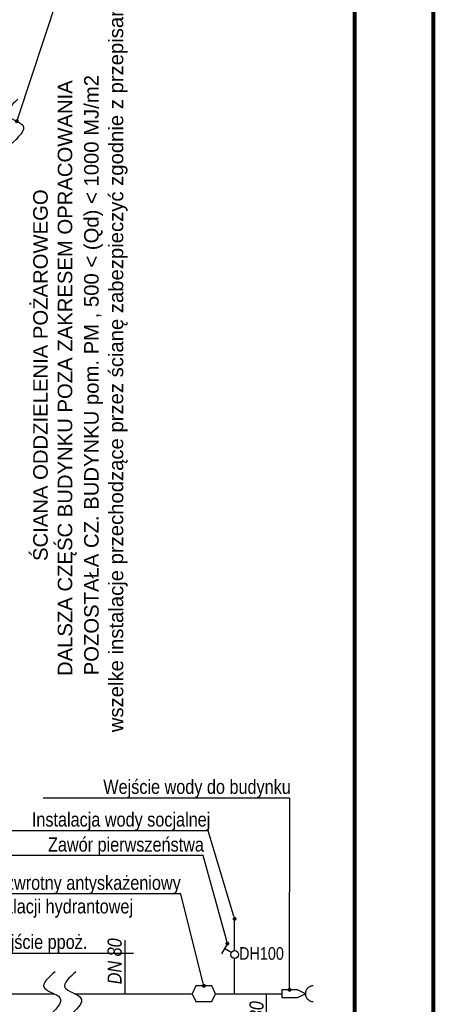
# Model space of a CAD drawing. Header units: centimetres. Extents: x -2715 to 104803, y -1446 to 32152.
# Tile 21 of 31: x 89274 to 89803, y -451 to 801. Entities that reach past the tile are written whole.
import ezdxf
from ezdxf import colors
from ezdxf.entities.mleader import LeaderData, LeaderLine
from ezdxf.lldxf.tags import DXFTag
from ezdxf.math import Vec2, Vec3

# ---------------------------------------------------------------- set-up
doc = ezdxf.new("R2010")
doc.units = ezdxf.units.CM
doc.header["$MEASUREMENT"] = 0
doc.layers.add('3_ PPOŻ  opisy', color=252, linetype='Continuous', lineweight=18)
for name, color, linetype, true_color in [('IS_Armatura_Wodociag', 7, 'SOLID', 0x000000), ('IS_Inne_Urzadzenia_Wodociag', 7, 'SOLID', 0x000000), ('IS_Opisy_działek_Wodociag', 7, 'SOLID', 0x000000)]:
    doc.layers.add(name, color=color, linetype=linetype, true_color=true_color)
for name, color, linetype in [('IS_Opis', 140, 'SOLID'), ('IS_Text_Armatury_Wodociag', 7, 'Continuous'), ('IS_Zimna_woda', 160, 'SOLID')]:
    doc.layers.add(name, color=color, linetype=linetype)
doc.styles.get("Standard").update_dxf_attribs({"font": 'ARIALN.TTF'})
doc.styles.add('TXT_D', font='arial.ttf')
tags = doc.linetypes.add('SOLID', pattern=[10, 10, 0]).pattern_tags.tags
tags[6:7] = [DXFTag(74, 4), DXFTag(75, 0), DXFTag(340, '0'), DXFTag(46, 0.0), DXFTag(50, 0.0), DXFTag(44, 0.0), DXFTag(45, 0.0)]
tags[4:5] = [DXFTag(74, 4), DXFTag(75, 0), DXFTag(340, '0'), DXFTag(46, 0.0), DXFTag(50, 0.0), DXFTag(44, 0.0), DXFTag(45, 0.0)]

# ---------------------------------------------------------------- blocks, each defined once
blk = doc.blocks.new('_DOT')
at = {"color": 0, "linetype": 'ByBlock'}
blk.add_line((-0.5, 0), (-1, 0), dxfattribs=at)
at = {"color": 0, "linetype": 'ByBlock', "const_width": 0.5}
blk.add_lwpolyline([(-0.25, 0, 1), (0.25, 0, 1)], format="xyb", close=True, dxfattribs=at)

msp = doc.modelspace()

# ---------------------------------------------------------------- linework, layer by layer
at = {"lineweight": 50, "const_width": 5}
msp.add_lwpolyline([(85600.17, -1443.15), (85600.17, 1526.85), (89800.17, 1526.85), (89800.17, -1443.15), (85600.17, -1443.15)], dxfattribs=at)
at = {"lineweight": 50}
msp.add_lwpolyline([(85700.17, -1343.15, 5, 5, 0), (85700.17, 1426.85, 5, 5, 0), (89700.17, 1426.85, 5, 5, 0), (89700.17, -1343.15, 5, 5, 0)], format="xyseb", close=True, dxfattribs=at)
at = {"layer": 'IS_Armatura_Wodociag', "color": 5}
for points in [[(89538.28, -374.08), (89530.78, -387.08)], [(89543.19, -385.58), (89534.53, -380.58)]]:
    msp.add_lwpolyline(points, dxfattribs=at)
at = {"layer": 'IS_Armatura_Wodociag'}
msp.add_lwpolyline([(89493.32, -437.88), (89498.32, -447.88), (89518.32, -447.88), (89523.32, -437.88), (89518.32, -427.88), (89498.32, -427.88), (89493.32, -437.88)], dxfattribs=at)
at = {"layer": 'IS_Armatura_Wodociag', "color": 5}
msp.add_ellipse((89547.52, -388.08), major_axis=(5, 0), ratio=1, dxfattribs=at)
at = {"layer": 'IS_Inne_Urzadzenia_Wodociag', "color": 5}
msp.add_lwpolyline([(89607.44, -432.88), (89607.44, -442.88), (89627.44, -442.88), (89637.44, -437.88), (89627.44, -432.88), (89607.44, -432.88)], dxfattribs=at)
for points in [[(89647.44, -427.88), (89646.94, -427.88), (89645.96, -427.95), (89644.55, -428.27), (89643.21, -428.78), (89641.98, -429.46), (89640.85, -430.31), (89639.86, -431.3), (89639.02, -432.42), (89638.33, -433.65), (89637.82, -434.99), (89637.51, -436.41), (89637.44, -437.39), (89637.44, -437.88)], [(89637.44, -437.88), (89637.44, -438.37), (89637.51, -439.35), (89637.82, -440.77), (89638.33, -442.11), (89639.02, -443.34), (89639.86, -444.46), (89640.85, -445.45), (89641.98, -446.3), (89643.21, -446.98), (89644.55, -447.49), (89645.96, -447.81), (89646.94, -447.88), (89647.44, -447.88)]]:
    msp.add_open_spline(points, degree=3, knots=[0, 0, 0, 0, 1.4817109, 2.9268631, 4.3476514, 5.7533334, 7.1509006, 8.545924, 9.9434913, 11.3491733, 12.7699616, 14.2151138, 15.6968247, 15.6968247, 15.6968247, 15.6968247], dxfattribs=at)
at = {"layer": 'IS_Opis'}
for points in [[(89272.01, 699.55), (89258.01, 679.55), (89278.01, 666.55), (89262.01, 641.55)], [(89319.17, -409.93), (89305.17, -429.93), (89325.17, -442.93), (89309.17, -467.93)], [(89345.71, -409.93), (89331.71, -429.93), (89351.71, -442.93), (89335.71, -467.93)]]:
    msp.add_spline(points, degree=3, dxfattribs=at)
at = {"layer": 'IS_Opisy_działek_Wodociag'}
for points in [[(89408.45, -437.88), (89408.45, -369.93)], [(89587.86, -505.83), (89587.86, -437.88)]]:
    msp.add_lwpolyline(points, dxfattribs=at)
at = {"layer": 'IS_Zimna_woda'}
for points in [[(89547.52, -383.08), (89547.52, -342.67)], [(89547.52, -437.88), (89547.52, -393.08)], [(88818.1, -437.88), (89317.76, -437.88)], [(89344.3, -437.88), (89493.32, -437.88)], [(89523.32, -437.88), (89547.52, -437.88)], [(89547.52, -437.88), (89607.44, -437.88)]]:
    msp.add_lwpolyline(points, dxfattribs=at)

# ---------------------------------------------------------------- texts
at = {"insert": (89322.55, -33.92), "char_height": 18.45, "width": 765.1436, "attachment_point": 1, "rotation": 90, "style": 'TXT_D'}
msp.add_mtext('DALSZA CZĘŚC BUDYNKU POZA ZAKRESEM OPRACOWANIA', dxfattribs=at)
at = {"layer": '3_ PPOŻ  opisy', "char_height": 18.45, "attachment_point": 1, "rotation": 90, "style": 'TXT_D'}
for s, insert, width in [('\\pxqc;wszelke instalacje przechodzące przez ścianę zabezpieczyć zgodnie z przepisami', (89387.41, -148.3), 1022.7477), ('\\pxqc;POZOSTAŁA CZ. BUDYNKU pom. PM , 500 < (Qd) < 1000 MJ/m2', (89356.13, -33.92), 765.1436), ('\\pxqc;ŚCIANA ODDZIELENIA POŻAROWEGO', (89291.36, -33.92), 765.1436)]:
    msp.add_mtext(s, dxfattribs=dict(at, insert=insert, width=width))
at = {"layer": 'IS_Opisy_działek_Wodociag', "char_height": 18, "attachment_point": 7, "rotation": 90}
for insert in [(89404.13, -425.88), (89584.54, -505.83)]:
    msp.add_mtext('\\fArial Narrow|b0|i1;DN 80', dxfattribs=dict(at, insert=insert))
at = {"layer": 'IS_Text_Armatury_Wodociag', "linetype": 'SOLID', "insert": (89610.16, -394.89), "char_height": 16, "attachment_point": 9}
msp.add_mtext('DH100', dxfattribs=at)

# ---------------------------------------------------------------- leaders
at = {"layer": 'IS_Opis'}
ml = msp.add_multileader_mtext('Standard', dxfattribs=at)
ml.set_content('Obwodowe doprowadzenie wody zapewniające doprowadzenie wody co najmniej z dwóch stron', color=256)
ml.set_leader_properties(color=256, linetype='ByLayer', lineweight=-1)
ml.set_arrow_properties(name='DOT')
ml.build(insert=Vec2(0, 0))
ml.multileader.update_dxf_attribs({"text_left_attachment_type": 6, "text_right_attachment_type": 6, "dogleg_length": 0.1, "arrow_head_size": 5})
ctx = ml.context
ctx.base_point, ctx.char_height, ctx.arrow_head_size, ctx.landing_gap_size, ctx.plane_origin = Vec3(89360.01, 909), 18, 5, 0.3, Vec3(89324.37, 979.57)
ctx.left_attachment, ctx.right_attachment = 6, 6
notes = []
notes.append((ctx, [(0, (1, 1, 0), (89348.83, 909), (1, 0), 11.18, [(0, [(89270.6, 671.6)], 0, [])])]))
ctx.mtext.insert, ctx.mtext.width, ctx.mtext.flow_direction = Vec3(89360.31, 932.28), 309.1931, 5
ml = msp.add_multileader_mtext('Standard', dxfattribs=at)
ml.set_content('Przejście ppoż.', color=256)
ml.set_leader_properties(color=256, linetype='ByLayer', lineweight=-1)
ml.set_arrow_properties(name='DOT')
ml.build(insert=Vec2(0, 0))
ml.multileader.update_dxf_attribs({"text_left_attachment_type": 6, "text_right_attachment_type": 6, "dogleg_length": 0.1, "arrow_head_size": 5})
ctx = ml.context
ctx.base_point, ctx.char_height, ctx.arrow_head_size, ctx.landing_gap_size, ctx.plane_origin = Vec3(88990.05, 611.24), 18, 5, 0.3, Vec3(89064.07, 782.81)
ctx.left_attachment, ctx.right_attachment = 6, 6
notes.append((ctx, [(0, (1, 1, 0), (89127.23, 611.24), (-1, 0), 0.0000028, [(0, [(89171.05, 671.6)], 0, [])])]))
ctx.mtext.insert, ctx.mtext.width, ctx.mtext.flow_direction = Vec3(88990.35, 634.52), 385.5482, 5
ml = msp.add_multileader_mtext('Standard', dxfattribs=at)
ml.set_content('Wejście wody do budynku', color=256)
ml.set_leader_properties(color=256, linetype='ByLayer', lineweight=-1)
ml.set_arrow_properties(name='DOT')
ml.build(insert=Vec2(0, 0))
ml.multileader.update_dxf_attribs({"text_left_attachment_type": 6, "text_right_attachment_type": 6, "dogleg_length": 0.1, "arrow_head_size": 5})
ctx = ml.context
ctx.base_point, ctx.char_height, ctx.arrow_head_size, ctx.landing_gap_size, ctx.plane_origin = Vec3(89380.2, -189.02), 18, 5, 0.3, Vec3(89324.37, -129.45)
ctx.left_attachment, ctx.right_attachment = 6, 6
notes.append((ctx, [(0, (1, 1, 0), (89617.54, -189.02), (-1, 0), 0.0000028, [(0, [(89617.44, -432.88)], 0, [])])]))
ctx.mtext.insert, ctx.mtext.width, ctx.mtext.flow_direction = Vec3(89380.5, -165.74), 385.5482, 5
ml = msp.add_multileader_mtext('Standard', dxfattribs=at)
ml.set_content('Instalacja wody socjalnej', color=256)
ml.set_leader_properties(color=256, linetype='ByLayer', lineweight=-1)
ml.set_arrow_properties(name='DOT')
ml.build(insert=Vec2(0, 0))
ml.multileader.update_dxf_attribs({"text_left_attachment_type": 6, "text_right_attachment_type": 6, "dogleg_length": 0.1, "arrow_head_size": 5})
ctx = ml.context
ctx.base_point, ctx.char_height, ctx.arrow_head_size, ctx.landing_gap_size, ctx.plane_origin = Vec3(89289.34, -230.59), 18, 5, 0.3, Vec3(89236.46, -202.02)
ctx.left_attachment, ctx.right_attachment = 6, 6
notes.append((ctx, [(0, (1, 1, 0), (89513.7, -230.59), (-1, 0), 0.1, [(0, [(89547.52, -342.67)], 0, [])])]))
ctx.mtext.insert, ctx.mtext.width, ctx.mtext.flow_direction = Vec3(89289.64, -207.31), 385.5482, 5
ml = msp.add_multileader_mtext('Standard', dxfattribs=at)
ml.set_content('Zawór pierwszeństwa', color=256)
ml.set_leader_properties(color=256, linetype='ByLayer', lineweight=-1)
ml.set_arrow_properties(name='DOT')
ml.build(insert=Vec2(0, 0))
ml.multileader.update_dxf_attribs({"text_left_attachment_type": 6, "text_right_attachment_type": 6, "dogleg_length": 0.1, "arrow_head_size": 5})
ctx = ml.context
ctx.base_point, ctx.char_height, ctx.arrow_head_size, ctx.landing_gap_size, ctx.plane_origin = Vec3(89309.92, -262.11), 18, 5, 0.3, Vec3(89215.33, -249.53)
ctx.left_attachment, ctx.right_attachment = 6, 6
notes.append((ctx, [(0, (1, 1, 0), (89507.58, -262.11), (-1, 0), 0.1, [(0, [(89538.28, -374.08)], 0, [])])]))
ctx.mtext.insert, ctx.mtext.width, ctx.mtext.flow_direction = Vec3(89310.22, -239.12), 385.5482, 5
ml = msp.add_multileader_mtext('Standard', dxfattribs=at)
ml.set_content('Zawór zwrotny antyskażeniowy na instalacji hydrantowej', color=256)
ml.set_leader_properties(color=256, linetype='ByLayer', lineweight=-1)
ml.set_arrow_properties(name='DOT')
ml.build(insert=Vec2(0, 0))
ml.multileader.update_dxf_attribs({"text_left_attachment_type": 6, "text_right_attachment_type": 6, "dogleg_length": 0.1, "arrow_head_size": 5})
ctx = ml.context
ctx.base_point, ctx.char_height, ctx.arrow_head_size, ctx.landing_gap_size, ctx.plane_origin = Vec3(89193.36, -311.05), 18, 5, 0.3, Vec3(89186.66, -244.47)
ctx.left_attachment, ctx.right_attachment = 6, 6
notes.append((ctx, [(0, (1, 1, 0), (89478.91, -311.05), (-1, 0), 0.1, [(0, [(89508.32, -427.88)], 0, [])])]))
ctx.mtext.insert, ctx.mtext.width, ctx.mtext.flow_direction = Vec3(89193.66, -287.77), 304.1028, 5
ml = msp.add_multileader_mtext('Standard', dxfattribs=at)
ml.set_content('Przejście ppoż.', color=256)
ml.set_leader_properties(color=256, linetype='ByLayer', lineweight=-1)
ml.set_arrow_properties(name='DOT')
ml.build(insert=Vec2(0, 0))
ml.multileader.update_dxf_attribs({"text_left_attachment_type": 6, "text_right_attachment_type": 6, "dogleg_length": 0.1, "arrow_head_size": 5})
ctx = ml.context
ctx.base_point, ctx.char_height, ctx.arrow_head_size, ctx.landing_gap_size, ctx.plane_origin = Vec3(89220.05, -386.24), 18, 5, 0.3, Vec3(89064.07, -326.66)
ctx.left_attachment, ctx.right_attachment = 6, 6
notes.append((ctx, [(0, (1, 1, 0), (89220.05, -386.24), (1, 0), 0.0000028, [(0, [(89171.05, -437.88)], 0, [])])]))
ctx.mtext.insert, ctx.mtext.width, ctx.mtext.flow_direction = Vec3(89220.35, -362.96), 385.5482, 5
for ctx, leaders in notes:
    for number, flags, end, landing, length, lines in leaders:
        leader = LeaderData()
        leader.index, (leader.has_last_leader_line, leader.has_dogleg_vector, leader.attachment_direction) = number, flags
        leader.last_leader_point, leader.dogleg_vector, leader.dogleg_length = Vec3(end), Vec3(landing), length
        for number, points, colour, breaks in lines:
            line = LeaderLine()
            line.index, line.vertices, line.color, line.breaks = number, Vec3.list(points), colors.encode_raw_color(colour), breaks
            leader.lines.append(line)
        ctx.leaders.append(leader)

doc.saveas('drawing.dxf')
